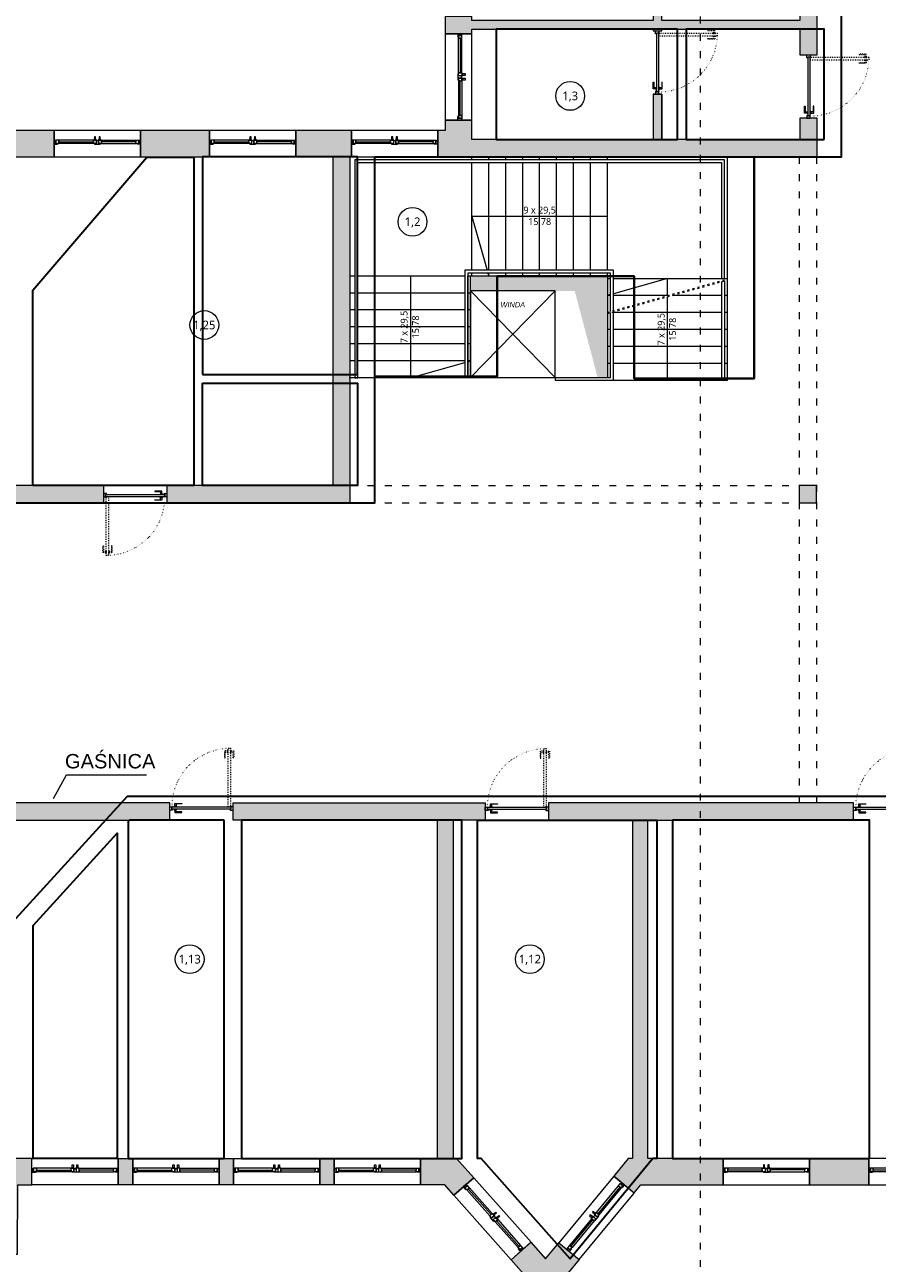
# Model space of a CAD drawing. Header units: millimetres. Extents: x -221 to 149158, y -114258 to 0.
# Tile 157 of 219: x 98511 to 99992, y -54940 to -52789. Entities that reach past the tile are written whole.
import ezdxf
from ezdxf.enums import TextEntityAlignment as Align

# ---------------------------------------------------------------- set-up
doc = ezdxf.new("R2010")
doc.units = ezdxf.units.MM
doc.linetypes.add('ACAD_ISO03W100', pattern=[30, 12, -18])
doc.linetypes.add('ACAD_ISO07W100', pattern=[3, 0, -3])
doc.layers.get('0').update_dxf_attribs({"lineweight": 0})
doc.layers.add('A-przekrycieram.ART', color=7, linetype='Continuous', lineweight=0, true_color=0xffffff)
doc.layers.add('instalacje_arch', color=7, linetype='Continuous', lineweight=30, true_color=0xd60000)
for name, color, linetype, lineweight in [('opis..KF', 250, 'Continuous', 15), ('powierzchnie', 21, 'Continuous', 50), ('stolarka_arch', 250, 'Continuous', 5), ('wymiar..KF', 12, 'Continuous', 5), ('wyp dach..KF', 250, 'Continuous', 0), ('wypełnienie istn..KF', 250, 'Continuous', 0), ('ściany ist..KF', 61, 'Continuous', 5)]:
    doc.layers.add(name, color=color, linetype=linetype, lineweight=lineweight)
doc.styles.add('ARCH', font='segoeuil.ttf')
doc.styles.add('DIM', font='simplex.shx', dxfattribs={"width": 0.6})
doc.styles.get("Standard").update_dxf_attribs({"font": 'arial.ttf'})
doc.dimstyles.new('100-STD', dxfattribs={"dimscale": 10, "dimtxt": 1.3, "dimasz": 0.15, "dimexe": 5, "dimexo": 10, "dimgap": 0.4, "dimtad": 1, "dimdec": 1, "dimrnd": 0.5, "dimdsep": 46, "dimtxsty": 'DIM', "dimblk": 'KR21', "dimcen": 1, "dimdle": 10, "dimse1": 1, "dimse2": 1, "dimclrd": 256, "dimclre": 256, "dimclrt": 256, "dimadec": 0, "dimazin": 0, "dimtfac": 1, "dimtdec": 1, "dimtmove": 2, "dimatfit": 3, "dimldrblk": 'KR21', "dimfxl": 1, "dimtvp": 5.6, "dimtolj": 1, "dimtzin": 2, "dimarcsym": 0})

# ---------------------------------------------------------------- blocks, each defined once
blk = doc.blocks.new('KR21')
at = {"ltscale": 100}
blk.add_line((0, -5), (0, 5), dxfattribs=at)
at = {"ltscale": 100, "const_width": 0.84}
blk.add_lwpolyline([(-2.5, -2.5), (2.6, 2.6)], dxfattribs=at)
blk = doc.blocks.new('*D582')
at = {"layer": 'Defpoints', "color": 0, "linetype": 'ByBlock', "transparency": 16777216}
for p in [(0, -54123.3), (135331.4, -54123.3), (135533.8, -54575.5)]:
    blk.add_point(p, dxfattribs=at)
at = {"layer": 'wymiar..KF', "linetype": 'Continuous', "lineweight": -2, "transparency": 16777216}
blk.add_line((135331.4, -54574), (135331.4, -54124.8), dxfattribs=at)
at = {"layer": 'wymiar..KF', "linetype": 'ByBlock', "lineweight": -2, "transparency": 16777216, "xscale": 1.5, "yscale": 1.5, "zscale": 1.5}
for p, rotation in [((135331.4, -54123.3), 90), ((135331.4, -54575.5), 270)]:
    blk.add_blockref('KR21', p, dxfattribs=dict(at, rotation=rotation))
at = {"layer": 'wymiar..KF', "linetype": 'ByBlock', "transparency": 16777216, "insert": (135320.9, -54349.4), "char_height": 13, "attachment_point": 5, "rotation": 90, "style": 'DIM'}
blk.add_mtext('\\A1;452', dxfattribs=at)
blk = doc.blocks.new('*D583')
at = {"layer": 'Defpoints', "color": 0, "linetype": 'ByBlock', "transparency": 16777216}
for p in [(-202.4, -53646.3), (135612.3, -53646.3), (0, -54123.3)]:
    blk.add_point(p, dxfattribs=at)
at = {"layer": 'wymiar..KF', "linetype": 'Continuous', "lineweight": -2, "transparency": 16777216}
blk.add_line((-202.4, -54121.8), (-202.4, -53647.8), dxfattribs=at)
at = {"layer": 'wymiar..KF', "linetype": 'ByBlock', "lineweight": -2, "transparency": 16777216, "xscale": 1.5, "yscale": 1.5, "zscale": 1.5}
for p, rotation in [((-202.4, -53646.3), 90), ((-202.4, -54123.3), 270)]:
    blk.add_blockref('KR21', p, dxfattribs=dict(at, rotation=rotation))
at = {"layer": 'wymiar..KF', "linetype": 'ByBlock', "transparency": 16777216, "insert": (-212.9, -53884.8), "char_height": 13, "attachment_point": 5, "rotation": 90, "style": 'DIM'}
blk.add_mtext('\\A1;477', dxfattribs=at)
blk = doc.blocks.new('*U985')
at = {"layer": 'stolarka_arch', "lineweight": 0}
blk.add_lwpolyline([(0, 0), (150, 0), (150, -46), (0, -46)], close=True, dxfattribs=at)
at = {"layer": 'stolarka_arch'}
for points in [[(0, -22), (6, -22), (6, -23), (3, -23), (3, -28), (0, -28)], [(3, -23), (8, -23), (8, -29), (2, -29), (2, -28), (3, -28)], [(8, -26), (68, -26), (68, -23), (8, -23)], [(8, -26), (68, -26), (68, -29), (8, -29)], [(73, -23), (68, -23), (68, -29), (74, -29), (74, -28), (73, -28)], [(73, -30), (69, -30), (69, -29), (73, -29)], [(70, -22), (80, -22), (80, -23), (77, -23), (77, -28), (73, -28), (73, -23), (70, -23)], [(72, -35), (70, -35), (70, -30), (72, -30)], [(77, -23), (82, -23), (82, -29), (76, -29), (76, -28), (77, -28)], [(81, -30), (77, -30), (77, -29), (81, -29)], [(80, -35), (78, -35), (78, -30), (80, -30)], [(142, -26), (82, -26), (82, -23), (142, -23)], [(142, -26), (82, -26), (82, -29), (142, -29)], [(147, -23), (142, -23), (142, -29), (148, -29), (148, -28), (147, -28)], [(150, -22), (144, -22), (144, -23), (147, -23), (147, -28), (150, -28)]]:
    blk.add_lwpolyline(points, close=True, dxfattribs=at)
blk = doc.blocks.new('*U650')
at = {"layer": 'stolarka_arch', "linetype": 'ACAD_ISO03W100', "lineweight": 0, "ltscale": 0.1}
for points in [[(3.5, 97), (-1.5, 97), (-1.5, 85), (-0.5, 85), (-0.5, 95), (3.5, 95)], [(3.5, 98), (3.5, 94), (4.5, 94), (4.5, 98)], [(4.5, 102), (4.5, 0), (8.5, 0), (8.5, 102)], [(9.5, 98), (9.5, 94), (8.5, 94), (8.5, 98)], [(9.5, 97), (14.5, 97), (14.5, 85), (13.5, 85), (13.5, 95), (9.5, 95)]]:
    blk.add_lwpolyline(points, close=True, dxfattribs=at)
at = {"layer": 'stolarka_arch'}
for points in [[(5, -4), (5, -6), (0, -6), (0, 0), (4, 0), (4, -4), (5, -4)], [(106, 0), (4, 0), (4, -4), (106, -4)], [(101, 1), (101, 6), (89, 6), (89, 5), (99, 5), (99, 1)], [(102, 1), (98, 1), (98, 0), (102, 0)], [(105, -4), (105, -6), (110, -6), (110, 0), (106, 0), (106, -4), (105, -4)], [(101, -5), (101, -10), (89, -10), (89, -9), (99, -9), (99, -5)], [(102, -5), (98, -5), (98, -4), (102, -4)]]:
    blk.add_lwpolyline(points, close=True, dxfattribs=at)
blk.add_circle((4, 0.5), 0.5, dxfattribs=at)
at = {"layer": 'stolarka_arch', "linetype": 'ACAD_ISO07W100', "lineweight": 0, "ltscale": 0.5}
blk.add_arc((4, 0), 102, 0, 89.6506, dxfattribs=at)
blk = doc.blocks.new('*U975')
at = {"layer": 'stolarka_arch', "lineweight": 0}
blk.add_lwpolyline([(0, 0), (150, 0), (150, -46.1), (0, -46.1)], close=True, dxfattribs=at)
at = {"layer": 'stolarka_arch'}
for points in [[(0, -22), (6, -22), (6, -23), (3, -23), (3, -28), (0, -28)], [(3, -23), (8, -23), (8, -29), (2, -29), (2, -28), (3, -28)], [(8, -26), (68, -26), (68, -23), (8, -23)], [(8, -26), (68, -26), (68, -29), (8, -29)], [(73, -23), (68, -23), (68, -29), (74, -29), (74, -28), (73, -28)], [(73, -30), (69, -30), (69, -29), (73, -29)], [(70, -22), (80, -22), (80, -23), (77, -23), (77, -28), (73, -28), (73, -23), (70, -23)], [(72, -35), (70, -35), (70, -30), (72, -30)], [(77, -23), (82, -23), (82, -29), (76, -29), (76, -28), (77, -28)], [(81, -30), (77, -30), (77, -29), (81, -29)], [(80, -35), (78, -35), (78, -30), (80, -30)], [(142, -26), (82, -26), (82, -23), (142, -23)], [(142, -26), (82, -26), (82, -29), (142, -29)], [(147, -23), (142, -23), (142, -29), (148, -29), (148, -28), (147, -28)], [(150, -22), (144, -22), (144, -23), (147, -23), (147, -28), (150, -28)]]:
    blk.add_lwpolyline(points, close=True, dxfattribs=at)
blk = doc.blocks.new('*U998')
at = {"layer": 'stolarka_arch', "lineweight": 0}
blk.add_lwpolyline([(0, 0), (150, 0), (150, -46), (0, -46)], close=True, dxfattribs=at)
at = {"layer": 'stolarka_arch'}
for points in [[(0, -22), (6, -22), (6, -23), (3, -23), (3, -28), (0, -28)], [(3, -23), (8, -23), (8, -29), (2, -29), (2, -28), (3, -28)], [(8, -26), (68, -26), (68, -23), (8, -23)], [(8, -26), (68, -26), (68, -29), (8, -29)], [(73, -23), (68, -23), (68, -29), (74, -29), (74, -28), (73, -28)], [(73, -30), (69, -30), (69, -29), (73, -29)], [(70, -22), (80, -22), (80, -23), (77, -23), (77, -28), (73, -28), (73, -23), (70, -23)], [(72, -35), (70, -35), (70, -30), (72, -30)], [(77, -23), (82, -23), (82, -29), (76, -29), (76, -28), (77, -28)], [(81, -30), (77, -30), (77, -29), (81, -29)], [(80, -35), (78, -35), (78, -30), (80, -30)], [(142, -26), (82, -26), (82, -23), (142, -23)], [(142, -26), (82, -26), (82, -29), (142, -29)], [(147, -23), (142, -23), (142, -29), (148, -29), (148, -28), (147, -28)], [(150, -22), (144, -22), (144, -23), (147, -23), (147, -28), (150, -28)]]:
    blk.add_lwpolyline(points, close=True, dxfattribs=at)
blk = doc.blocks.new('*U1060')
at = {"layer": 'stolarka_arch', "lineweight": 0}
blk.add_lwpolyline([(0, 0), (150, 0), (150, -46), (0, -46)], close=True, dxfattribs=at)
at = {"layer": 'stolarka_arch'}
for points in [[(0, -22), (6, -22), (6, -23), (3, -23), (3, -28), (0, -28)], [(3, -23), (8, -23), (8, -29), (2, -29), (2, -28), (3, -28)], [(8, -26), (68, -26), (68, -23), (8, -23)], [(8, -26), (68, -26), (68, -29), (8, -29)], [(73, -23), (68, -23), (68, -29), (74, -29), (74, -28), (73, -28)], [(73, -30), (69, -30), (69, -29), (73, -29)], [(70, -22), (80, -22), (80, -23), (77, -23), (77, -28), (73, -28), (73, -23), (70, -23)], [(72, -35), (70, -35), (70, -30), (72, -30)], [(77, -23), (82, -23), (82, -29), (76, -29), (76, -28), (77, -28)], [(81, -30), (77, -30), (77, -29), (81, -29)], [(80, -35), (78, -35), (78, -30), (80, -30)], [(142, -26), (82, -26), (82, -23), (142, -23)], [(142, -26), (82, -26), (82, -29), (142, -29)], [(147, -23), (142, -23), (142, -29), (148, -29), (148, -28), (147, -28)], [(150, -22), (144, -22), (144, -23), (147, -23), (147, -28), (150, -28)]]:
    blk.add_lwpolyline(points, close=True, dxfattribs=at)
blk = doc.blocks.new('*U999')
at = {"layer": 'stolarka_arch', "lineweight": 0}
blk.add_lwpolyline([(0, 0), (150, 0), (150, -46), (0, -46)], close=True, dxfattribs=at)
at = {"layer": 'stolarka_arch'}
for points in [[(0, -22), (6, -22), (6, -23), (3, -23), (3, -28), (0, -28)], [(3, -23), (8, -23), (8, -29), (2, -29), (2, -28), (3, -28)], [(8, -26), (68, -26), (68, -23), (8, -23)], [(8, -26), (68, -26), (68, -29), (8, -29)], [(73, -23), (68, -23), (68, -29), (74, -29), (74, -28), (73, -28)], [(73, -30), (69, -30), (69, -29), (73, -29)], [(70, -22), (80, -22), (80, -23), (77, -23), (77, -28), (73, -28), (73, -23), (70, -23)], [(72, -35), (70, -35), (70, -30), (72, -30)], [(77, -23), (82, -23), (82, -29), (76, -29), (76, -28), (77, -28)], [(81, -30), (77, -30), (77, -29), (81, -29)], [(80, -35), (78, -35), (78, -30), (80, -30)], [(142, -26), (82, -26), (82, -23), (142, -23)], [(142, -26), (82, -26), (82, -29), (142, -29)], [(147, -23), (142, -23), (142, -29), (148, -29), (148, -28), (147, -28)], [(150, -22), (144, -22), (144, -23), (147, -23), (147, -28), (150, -28)]]:
    blk.add_lwpolyline(points, close=True, dxfattribs=at)
blk = doc.blocks.new('nr pom')
at = {"layer": 'opis..KF', "lineweight": 20}
blk.add_circle((0, 0), 25, dxfattribs=at)
at = {"layer": 'opis..KF', "style": 'ARCH'}
blk.add_attdef('00', text='', height=15, dxfattribs=at).set_placement((0, 0), align=Align.MIDDLE_CENTER)
blk = doc.blocks.new('*U1228')
at = {"layer": 'instalacje_arch', "color": 41, "linetype": 'ACAD_ISO03W100', "lineweight": 9, "true_color": 0xf4ee51}
blk.add_line((0, -4093.7), (0, -145), dxfattribs=at)
at = {"layer": 'instalacje_arch', "color": 41, "true_color": 0xf4ee51, "style": 'ARCH'}
for tag, p in [('P1', (0, 0)), ('P2', (0, -4238.7))]:
    blk.add_attdef(tag, text='', height=20, rotation=180, dxfattribs=at).set_placement(p, align=Align.MIDDLE_CENTER)
blk = doc.blocks.new('*U1674')
at = {"layer": 'A-przekrycieram.ART'}
h = blk.add_hatch(color=256, dxfattribs=at)
h.dxf.hatch_style = 1
h.paths.add_polyline_path([(0, 4200), (5940, 4200), (5940, 0), (0, 0)])
h.paths.add_polyline_path([(200, 4100), (5840, 4100), (5840, 100), (200, 100)], flags=16)

msp = doc.modelspace()

# ---------------------------------------------------------------- hatches: boundary and pattern name
at = {"layer": 'wyp dach..KF', "lineweight": 5, "true_color": 0xc8c8c8}
h = msp.add_hatch(color=9, dxfattribs=at)
h.dxf.hatch_style = 1
h.paths.add_polyline_path([(99285.87, -53225.29), (99523.87, -53225.29), (99523.87, -53401.29), (99506.55, -53401.29), (99466.82, -53251.29), (99285.99, -53251.29), (99285.99, -53225.29)])
at = {"layer": 'wypełnienie istn..KF', "true_color": 0xc8c8c8}
h = msp.add_hatch(color=9, dxfattribs=at)
h.dxf.hatch_style = 1
h.paths.add_polyline_path([(95819.07, -51363.29), (94793.07, -51363.29), (94793.07, -52196.19), (94839.07, -52196.19), (94839.07, -52000.29), (94943.07, -52000.29), (94943.07, -51970.29), (94943.07, -51959.29), (94839.07, -51959.29), (94839.07, -51409.29), (95773.07, -51409.29), (95773.07, -51970.29), (95566.62, -51970.29), (95566.62, -52000.29), (95773.07, -52000.29), (95773.07, -52152.78), (95819.07, -52152.78)])
h.paths.add_polyline_path([(95566.62, -51958.27), (95363.62, -51958.27), (95363.62, -52014.27), (95566.62, -52014.27)], flags=17)
h.paths.add_polyline_path([(95363.62, -51970.29), (95063.03, -51970.29), (95063.03, -52000.29), (95174.91, -52000.29), (95174.91, -52256.82), (95204.91, -52256.82), (95204.91, -52000.29), (95363.62, -52000.29)])
h.paths.add_polyline_path([(94953.04, -51970.29), (94943.07, -51970.29), (94943.07, -52000.29), (94953.04, -52000.29)], flags=17)
h.paths.add_polyline_path([(94839.07, -52346.19), (94793.07, -52346.19), (94793.07, -52367.67), (94839.07, -52367.67)])
h.paths.add_polyline_path([(94839.07, -52517.67), (94793.07, -52517.67), (94793.07, -52539.15), (94839.07, -52539.15)])
h.paths.add_polyline_path([(94839.07, -52689.15), (94793.07, -52689.15), (94793.07, -52710.63), (94839.07, -52710.63)])
h.paths.add_polyline_path([(94839.07, -52860.63), (94793.07, -52860.63), (94793.07, -52882.1), (94839.07, -52882.1)])
h.paths.add_polyline_path([(94839.07, -53032.1), (94793.07, -53032.1), (94793.07, -53053.58), (94839.07, -53053.58)])
h.paths.add_polyline_path([(94839.07, -53203.58), (94793.07, -53203.58), (94793.07, -53225.06), (94839.07, -53225.06)])
h.paths.add_polyline_path([(94839.07, -53375.06), (94793.07, -53375.06), (94793.07, -53396.54), (94839.07, -53396.54)])
h.paths.add_polyline_path([(94839.07, -53546.54), (94793.07, -53546.54), (94793.07, -53646.29), (94871.35, -53646.29), (94871.35, -53664.91), (94917.35, -53664.91), (94917.35, -53600.29), (94839.07, -53600.29)])
h.paths.add_polyline_path([(95204.91, -53589.29), (95174.91, -53589.29), (95174.91, -53619.29), (95204.91, -53619.29)])
h.paths.add_polyline_path([(95379.17, -54140.29), (94917.35, -54140.29), (94917.35, -54103.29), (94871.35, -54103.29), (94871.35, -54123.29), (94792.89, -54123.29), (94792.89, -54575.52), (95015.63, -54797.35), (95165.58, -54797.35), (95165.58, -54751.35), (95034.63, -54751.35), (94838.89, -54556.41), (94838.89, -54170.3), (95379.17, -54170.3)])
h.paths.add_polyline_path([(95081.07, -54276.32), (94969.07, -54276.32), (94969.07, -54317.32), (95081.07, -54317.32)], flags=17)
h.paths.add_polyline_path([(95419.38, -54751.35), (95315.58, -54751.35), (95315.58, -54797.35), (95419.38, -54797.35)])
h.paths.add_polyline_path([(95797.5, -54751.32), (95776.89, -54751.32), (95776.89, -54170.3), (96189.72, -54170.3), (96189.72, -54140.29), (95489.17, -54140.29), (95489.17, -54170.3), (95746.89, -54170.3), (95746.92, -54751.32), (95569.38, -54751.32), (95569.38, -54797.32), (95797.5, -54797.32)])
h.paths.add_polyline_path([(95855.41, -54179.3), (95814.91, -54179.3), (95814.91, -54323.3), (95855.41, -54323.3)], flags=17)
h.paths.add_polyline_path([(95972.61, -54751.31), (95947.5, -54751.31), (95947.5, -54797.31), (95972.61, -54797.31)], flags=17)
h.paths.add_polyline_path([(96147.72, -54751.31), (96122.61, -54751.31), (96122.61, -54797.31), (96147.72, -54797.31)], flags=17)
h.paths.add_polyline_path([(96322.83, -54751.3), (96297.72, -54751.3), (96297.72, -54797.3), (96322.83, -54797.3)])
h.paths.add_polyline_path([(96530.27, -54751.29), (96523.96, -54751.59), (96523.96, -54453.3), (96568.41, -54453.3), (96568.41, -54276), (96523.96, -54276), (96523.96, -54179.3), (96496.96, -54179.3), (96496.96, -54751.29), (96472.83, -54751.3), (96472.83, -54797.68), (96508.57, -54797.29), (96520.04, -54811.21), (96555.39, -54782.02)])
h.paths.add_polyline_path([(96733.72, -54927.58), (96699.25, -54897.02), (96673.91, -54925.61), (96650.9, -54897.69), (96615.43, -54926.97), (96672.63, -54996.39)])
h.paths.add_polyline_path([(96872.43, -54751.27), (96862.71, -54751.27), (96862.68, -54170.3), (97191.57, -54170.3), (97191.57, -54140.29), (96808.29, -54140.29), (96808.29, -54170.3), (96835.68, -54170.3), (96835.68, -54751.28), (96828.47, -54751.28), (96798.79, -54784.76), (96833.26, -54815.36), (96849.16, -54797.28), (96872.43, -54797.27)])
h.paths.add_polyline_path([(97047.54, -54751.27), (97022.43, -54751.27), (97022.43, -54797.27), (97047.54, -54797.27)], flags=17)
h.paths.add_polyline_path([(97222.64, -54751.26), (97197.54, -54751.26), (97197.54, -54797.26), (97222.64, -54797.26)])
h.paths.add_polyline_path([(97397.75, -54751.25), (97372.64, -54751.25), (97372.64, -54797.25), (97397.75, -54797.25)], flags=17)
h.paths.add_polyline_path([(97665.99, -54170.3), (98022.84, -54170.3), (98022.84, -54140.29), (98020.65, -54140.29), (97301.57, -54140.29), (97301.57, -54170.3), (97635.99, -54170.3), (97635.99, -54751.25), (97547.75, -54751.25), (97547.75, -54797.25), (97619.99, -54797.24), (97619.99, -54924.3), (97689.99, -54924.3), (97689.99, -54878.3), (97665.99, -54878.3)])
h.paths.add_polyline_path([(97886.32, -54878.3), (97839.99, -54878.3), (97839.99, -54924.3), (97886.32, -54924.3)], flags=17)
h.paths.add_polyline_path([(98082.65, -54878.3), (98036.32, -54878.3), (98036.32, -54924.3), (98082.65, -54924.3)])
h.paths.add_polyline_path([(98278.98, -54878.3), (98232.65, -54878.3), (98232.65, -54924.3), (98278.98, -54924.3)], flags=17)
h.paths.add_polyline_path([(98499.1, -54804.3), (98523.75, -54804.3), (98523.75, -54758.3), (98483.37, -54758.3), (98483.37, -54170.3), (98763.13, -54170.3), (98763.13, -54140.29), (98132.84, -54140.29), (98132.84, -54170.3), (98452.99, -54170.3), (98452.99, -54878.3), (98428.99, -54878.3), (98428.99, -54924.3), (98498.99, -54924.3)])
h.paths.add_polyline_path([(98698.86, -54758.3), (98673.75, -54758.3), (98673.75, -54804.3), (98698.86, -54804.3)], flags=17)
h.paths.add_polyline_path([(98873.97, -54758.31), (98848.86, -54758.31), (98848.86, -54804.31), (98873.97, -54804.31)])
h.paths.add_polyline_path([(99049.07, -54758.32), (99023.97, -54758.32), (99023.97, -54804.32), (99049.07, -54804.32)], flags=17)
h.paths.add_polyline_path([(99261.68, -54758.3), (99255.37, -54758.3), (99255.37, -54170.3), (99311.37, -54170.3), (99311.37, -54140.29), (98873.13, -54140.29), (98873.13, -54170.3), (99228.37, -54170.3), (99228.37, -54758.31), (99199.07, -54758.32), (99199.07, -54804.32), (99241.01, -54804.32), (99256.75, -54822.07), (99291.3, -54791.7)])
h.paths.add_polyline_path([(99474.65, -54933.92), (99439.18, -54904.63), (99416.17, -54932.55), (99390.83, -54903.96), (99356.41, -54934.48), (99417.45, -55003.33)])
h.paths.add_polyline_path([(99724.54, -54758.3), (99594.09, -54758.3), (99594.09, -54170.3), (99951.32, -54170.3), (99951.32, -54140.29), (99421.4, -54140.29), (99421.4, -54170.3), (99567.09, -54170.3), (99567.09, -54758.3), (99559.76, -54758.3), (99534.57, -54788.86), (99570.04, -54818.15), (99581.46, -54804.3), (99724.54, -54804.3)])
h.paths.add_polyline_path([(99977.45, -54758.3), (99874.54, -54758.3), (99874.54, -54804.3), (99977.45, -54804.3)])
h.paths.add_polyline_path([(100224.61, -54758.3), (100127.45, -54758.3), (100127.45, -54804.3), (100224.61, -54804.3)], flags=17)
h.paths.add_polyline_path([(100466.02, -54758.3), (100374.61, -54758.3), (100374.61, -54804.3), (100466.02, -54804.3)], flags=17)
h.paths.add_polyline_path([(100804.82, -54758.3), (100686.95, -54758.3), (100686.95, -54170.29), (100726.39, -54170.3), (100726.39, -54140.29), (100061.38, -54140.29), (100061.38, -54170.3), (100669.09, -54170.3), (100669.09, -54758.3), (100616.02, -54758.3), (100616.02, -54804.3), (100804.82, -54804.3)])
h.paths.add_polyline_path([(101259.95, -54582.38), (101259.95, -54123.81), (101169.95, -54123.81), (101169.95, -54110.8), (101123.95, -54110.8), (101123.95, -54140.29), (100963.95, -54140.29), (100963.95, -54170.3), (101213.95, -54169.81), (101213.95, -54563.29), (101018.44, -54758.3), (100954.82, -54758.3), (100954.82, -54804.3), (101037.46, -54804.3)])
h.paths.add_polyline_path([(100963.95, -54131.79), (100852.95, -54131.79), (100852.95, -54140.29), (100852.95, -54172.29), (100963.95, -54172.29), (100963.95, -54170.3)])
h.paths.add_polyline_path([(100852.95, -54140.29), (100836.39, -54140.29), (100836.39, -54170.3), (100852.95, -54170.3)])
h.paths.add_polyline_path([(101257.95, -53585.69), (101211.95, -53585.69), (101211.95, -53609.29), (100429.95, -53609.29), (100429.95, -53386.18), (100399.95, -53386.18), (100399.95, -53649.29), (101123.95, -53649.29), (101123.95, -53672.42), (101169.95, -53672.42), (101169.95, -53655.29), (101257.95, -53655.29)])
h.paths.add_polyline_path([(99886.95, -53589.29), (99856.95, -53589.29), (99856.95, -53619.29), (99886.95, -53619.29)])
h.paths.add_polyline_path([(101257.95, -53209.01), (101211.95, -53209.01), (101211.95, -53257.37), (101257.95, -53257.37)], flags=17)
h.paths.add_polyline_path([(101257.95, -53407.37), (101211.95, -53407.37), (101211.95, -53435.69), (101257.95, -53435.69)], flags=17)
h.paths.add_polyline_path([(101257.95, -52987.29), (101045.95, -52987.29), (101045.95, -52930.84), (100999.95, -52930.84), (100999.95, -53003.29), (100434.45, -53003.29), (100434.45, -53010.79), (100399.95, -53010.79), (100399.95, -53276.18), (100429.95, -53276.18), (100429.95, -53033.29), (101211.95, -53033.29), (101211.95, -53059.01), (101257.95, -53059.01)])
h.paths.add_polyline_path([(100434.45, -52804.79), (100393.95, -52804.79), (100393.95, -53010.79), (100434.45, -53010.79)])
h.paths.add_polyline_path([(100429.95, -52678.78), (100399.95, -52678.78), (100399.95, -52804.79), (100429.95, -52804.79)])
h.paths.add_polyline_path([(101045.95, -52755.84), (100999.95, -52755.84), (100999.95, -52780.84), (101045.95, -52780.84)])
h.paths.add_polyline_path([(101045.95, -52580.84), (100999.95, -52580.84), (100999.95, -52605.84), (101045.95, -52605.84)])
h.paths.add_polyline_path([(101045.95, -52351.74), (100999.95, -52351.74), (100999.95, -52355.37), (100429.95, -52355.37), (100429.95, -52242.79), (100420.45, -52242.79), (100420.45, -52201.29), (100429.95, -52201.29), (100429.95, -51833.89), (100399.95, -51833.89), (100399.95, -52568.78), (100429.95, -52568.78), (100429.95, -52376.79), (100999.95, -52376.79), (100999.95, -52430.84), (101045.95, -52430.84)])
h.paths.add_polyline_path([(100565.45, -52201.29), (100420.45, -52201.29), (100420.45, -52242.79), (100565.45, -52242.79)], flags=17)
h.paths.add_polyline_path([(101045.95, -52179.79), (100999.95, -52179.79), (100999.95, -52201.74), (101045.95, -52201.74)], flags=17)
h.paths.add_polyline_path([(101045.95, -52007.83), (100999.95, -52007.83), (100999.95, -52029.79), (101045.95, -52029.79)], flags=17)
h.paths.add_polyline_path([(101045.95, -51835.87), (100999.95, -51835.87), (100999.95, -51857.83), (101045.95, -51857.83)], flags=17)
h.paths.add_polyline_path([(101045.95, -51619.37), (100999.95, -51619.37), (100999.95, -51685.87), (101045.95, -51685.87)], flags=17)
h.paths.add_polyline_path([(101045.95, -51363.29), (99241.95, -51363.29), (99241.95, -51469.37), (99287.95, -51469.37), (99287.95, -51409.29), (99857.95, -51409.29), (99857.95, -51609.29), (99857.95, -51649.79), (99857.95, -51724.07), (99887.95, -51724.07), (99887.95, -51409.29), (100399.95, -51409.29), (100399.95, -51724.07), (100429.95, -51724.07), (100429.95, -51409.29), (100999.95, -51409.29), (100999.95, -51469.37), (101045.95, -51469.37)])
h.paths.add_polyline_path([(99554.95, -51634.79), (99287.95, -51634.79), (99287.95, -51619.37), (99241.95, -51619.37), (99241.95, -51685.87), (99287.95, -51685.87), (99287.95, -51649.79), (99554.95, -51649.79)], flags=17)
h.paths.add_polyline_path([(99857.95, -51609.29), (99773.95, -51609.29), (99773.95, -51649.79), (99857.95, -51649.79)], flags=17)
h.paths.add_polyline_path([(99666.95, -51609.29), (99554.95, -51609.29), (99554.95, -51649.79), (99666.95, -51649.79)], flags=17)
h.paths.add_polyline_path([(99287.95, -52351.74), (99241.95, -52351.74), (99241.95, -52373.7), (99287.95, -52373.7)])
h.paths.add_polyline_path([(99287.95, -52179.79), (99241.95, -52179.79), (99241.95, -52201.74), (99287.95, -52201.74)])
h.paths.add_polyline_path([(99287.95, -52007.83), (99241.95, -52007.83), (99241.95, -52029.79), (99287.95, -52029.79)])
h.paths.add_polyline_path([(99287.95, -51835.87), (99241.95, -51835.87), (99241.95, -51857.83), (99287.95, -51857.83)])
h.paths.add_polyline_path([(99923.95, -51997.29), (99887.95, -51997.29), (99883.95, -51997.29), (99883.95, -52142.29), (99923.95, -52142.29)])
h.paths.add_polyline_path([(99883.95, -51997.29), (99887.95, -51997.29), (99887.95, -51834.07), (99857.95, -51834.07), (99857.95, -52556.79), (99858.45, -52556.79), (99858.45, -52597.29), (99857.95, -52628.53), (99887.95, -52628.53), (99887.95, -52142.29), (99883.95, -52142.29)])
h.paths.add_polyline_path([(99858.45, -52556.79), (99682.45, -52556.79), (99682.45, -52597.29), (99858.45, -52597.29)])
h.paths.add_polyline_path([(99682.45, -52556.79), (99515.45, -52556.79), (99515.45, -52586.79), (99602.95, -52586.79), (99602.95, -52592.29), (99617.95, -52592.29), (99617.95, -52586.79), (99682.45, -52586.79)])
h.paths.add_polyline_path([(99515.45, -52556.79), (99338.45, -52556.79), (99338.45, -52597.29), (99515.45, -52597.29), (99515.45, -52586.79)])
h.paths.add_polyline_path([(99338.45, -52556.79), (99288.01, -52556.79), (99287.95, -52523.7), (99241.95, -52523.7), (99241.95, -52624.29), (99287.95, -52624.29), (99287.95, -52586.79), (99338.45, -52586.79)])
h.paths.add_polyline_path([(99887.95, -52738.53), (99857.95, -52738.53), (99857.95, -52781.29), (99617.95, -52781.29), (99617.95, -52702.29), (99602.95, -52702.29), (99602.95, -52781.29), (99287.95, -52781.29), (99287.95, -52774.29), (99241.95, -52774.29), (99241.95, -52804.29), (99287.95, -52804.29), (99287.95, -52796.29), (99602.95, -52796.29), (99602.95, -52799.29), (99617.95, -52799.29), (99617.95, -52796.29), (99857.95, -52796.29), (99857.95, -52841.2), (99887.95, -52841.2)])
h.paths.add_polyline_path([(99887.95, -52951.2), (99857.95, -52951.2), (99857.95, -52988.29), (99617.95, -52988.29), (99617.95, -52909.24), (99602.95, -52909.24), (99602.95, -52988.29), (99287.95, -52988.29), (99287.95, -52954.29), (99241.95, -52954.29), (99241.95, -52972.29), (99228.74, -52972.29), (99228.74, -53018.29), (99887.95, -53018.29)])
h.paths.add_polyline_path([(99078.74, -52972.29), (98982.47, -52972.29), (98982.47, -53018.29), (99046.81, -53018.29), (99046.81, -53589.29), (98758.45, -53589.29), (98758.45, -53619.29), (99076.95, -53619.29), (99076.95, -53018.29), (99078.74, -53018.29)])
h.paths.add_polyline_path([(98832.47, -52972.29), (98712.51, -52972.29), (98712.51, -53018.29), (98832.47, -53018.29)])
h.paths.add_polyline_path([(98562.51, -52972.29), (98428.99, -52972.29), (98428.99, -53018.29), (98452.99, -53018.12), (98452.99, -53589.84), (98093.8, -53589.29), (98093.8, -53619.29), (98648.45, -53619.29), (98648.45, -53589.29), (98483.37, -53589.29), (98483.37, -53018.29), (98562.51, -53018.29)])
h.paths.add_polyline_path([(97689.99, -52972.29), (97540.88, -52972.29), (97540.88, -53018.29), (97635.99, -53018.29), (97635.99, -53589.29), (97479.97, -53589.29), (97479.97, -53619.29), (97983.8, -53619.29), (97983.8, -53589.29), (97665.99, -53589.29), (97665.99, -53018.29), (97689.99, -53018.29)])
h.paths.add_polyline_path([(97886.32, -52972.29), (97839.99, -52972.29), (97839.99, -53018.29), (97886.32, -53018.29)], flags=17)
h.paths.add_polyline_path([(98082.65, -52972.29), (98036.32, -52972.29), (98036.32, -53018.29), (98082.65, -53018.29)])
h.paths.add_polyline_path([(98278.98, -52972.29), (98232.65, -52972.29), (98232.65, -53018.29), (98278.98, -53018.29)], flags=17)
h.paths.add_polyline_path([(97206.56, -52972.29), (97047.67, -52972.29), (97047.67, -53018.29), (97074.91, -53018.29), (97074.91, -53328.29), (97104.91, -53328.29), (97104.91, -53018.29), (97206.56, -53018.29)])
h.paths.add_polyline_path([(97390.88, -52972.29), (97356.56, -52972.29), (97356.56, -53018.29), (97390.88, -53018.29)])
h.paths.add_polyline_path([(97105.41, -53328.29), (97062.91, -53328.29), (97062.91, -53570.29), (97105.41, -53570.29)])
h.paths.add_polyline_path([(97369.97, -53589.29), (97104.91, -53589.29), (97104.91, -53570.29), (97074.91, -53570.29), (97074.91, -53589.29), (96681.16, -53589.29), (96681.16, -53619.29), (97369.97, -53619.29)])
h.paths.add_polyline_path([(96050.22, -52972.29), (95978.97, -52972.29), (95978.97, -53018.29), (95984.91, -53018.29), (95984.91, -53619.29), (96571.16, -53619.29), (96571.16, -53589.29), (96014.91, -53589.29), (96014.91, -53018.29), (96050.22, -53018.29)])
h.paths.add_polyline_path([(96215.15, -52972.29), (96200.22, -52972.29), (96200.22, -53018.29), (96215.15, -53018.29)], flags=17)
h.paths.add_polyline_path([(96388.49, -52972.29), (96365.15, -52972.29), (96365.15, -53018.29), (96388.49, -53018.29)], flags=17)
h.paths.add_polyline_path([(96556.94, -52972.29), (96538.49, -52972.29), (96538.49, -53018.29), (96556.94, -53018.29)], flags=17)
h.paths.add_polyline_path([(96724.33, -52972.29), (96706.94, -52972.29), (96706.94, -53018.29), (96724.33, -53018.29)])
h.paths.add_polyline_path([(96897.67, -52972.29), (96874.33, -52972.29), (96874.33, -53018.29), (96897.67, -53018.29)])
h.paths.add_polyline_path([(95819.07, -52302.78), (95773.07, -52302.78), (95773.07, -52316.08), (95819.07, -52316.08)])
h.paths.add_polyline_path([(95819.07, -52466.08), (95773.07, -52466.08), (95773.07, -52598.73), (95819.07, -52598.73)], flags=17)
h.paths.add_polyline_path([(95819.07, -52748.73), (95773.07, -52748.73), (95773.07, -52770.21), (95819.07, -52770.21)], flags=17)
h.paths.add_polyline_path([(95819.07, -52920.21), (95773.07, -52920.21), (95773.07, -52988.29), (95204.91, -52988.29), (95204.91, -52723.55), (95215.91, -52723.55), (95215.91, -52655.53), (95204.91, -52655.53), (95204.91, -52551.55), (95215.91, -52551.55), (95215.91, -52398.53), (95204.91, -52398.53), (95204.91, -52366.82), (95174.91, -52366.82), (95174.91, -53018.29), (95828.97, -53018.29), (95828.97, -52972.29), (95819.07, -52972.29)])
h.paths.add_polyline_path([(100180.95, -50910.29), (101280.95, -50910.29), (101280.95, -48483.29), (99297.95, -48483.29), (99297.95, -51363.29), (100180.95, -51363.29)])
h.paths.add_polyline_path([(100130.95, -51313.34), (99347.95, -51314.02), (99347.95, -48533.29), (101230.95, -48533.29), (101230.95, -50860.29), (100130.95, -50860.29)], flags=16)

# ---------------------------------------------------------------- linework, layer by layer
for p, q in [((99731.95, -53406.29), (99731.95, -53018.29)), ((99275.87, -53225.29), (99275.87, -53402.29)), ((99280.87, -53402.29), (99280.87, -53225.29)), ((99285.99, -53401.29), (99432.99, -53251.29)), ((99285.99, -53251.29), (99432.99, -53401.29)), ((99432.99, -53401.29), (99528.87, -53401.29)), ((99432.99, -53401.29), (99432.99, -53406.29)), ((99432.99, -53406.29), (99528.87, -53406.29))]:
    msp.add_line(p, q)
at = {"linetype": 'ACAD_ISO03W100'}
for p, q in [((99856.95, -53018.29), (99856.95, -54140.29)), ((99886.95, -53018.29), (99886.95, -54140.29)), ((99076.95, -53589.29), (99856.95, -53589.29)), ((99076.95, -53619.29), (99856.95, -53619.29))]:
    msp.add_line(p, q, dxfattribs=at)
at = {"linetype": 'ACAD_ISO03W100', "ltscale": 0.3}
for p, q in [((99523.87, -53288.29), (99731.95, -53230.29)), ((99523.87, -53290.29), (99731.95, -53232.29))]:
    msp.add_line(p, q, dxfattribs=at)
for points in [[(99721.95, -53229.29), (99726.95, -53229.29), (99726.95, -53023.29), (99084.87, -53023.29), (99084.87, -53402.29), (99089.87, -53402.29), (99089.87, -53028.29), (99721.95, -53028.29), (99721.95, -53229.29)], [(99084.87, -53225.29), (99076.95, -53225.29)], [(99275.87, -53225.29), (99089.87, -53225.29)], [(99181.37, -53225.29), (99181.37, -53402.29), (99275.87, -53375.62)], [(99287.87, -53225.29), (99280.87, -53225.29)], [(99285.87, -53402.29), (99285.87, -53225.29)], [(99523.87, -53225.29), (99287.87, -53225.29)], [(99523.87, -53225.29), (99523.87, -53229.29)], [(99523.87, -53229.29), (99523.87, -53401.29)], [(99721.95, -53235.08), (99721.95, -53406.29)], [(99726.95, -53233.69), (99726.95, -53406.29)], [(99084.87, -53254.79), (99076.95, -53254.79)], [(99275.87, -53254.79), (99089.87, -53254.79)], [(99285.87, -53254.79), (99280.87, -53254.79)], [(99285.99, -53401.29), (99432.99, -53401.29), (99432.99, -53251.29), (99285.99, -53251.29), (99285.99, -53401.29)], [(99627.91, -53406.29), (99627.91, -53261.29)], [(99636.88, -53258.79), (99721.95, -53258.79)], [(99726.95, -53258.79), (99731.95, -53258.79)], [(99084.87, -53284.29), (99076.95, -53284.29)], [(99275.87, -53284.29), (99089.87, -53284.29)], [(99285.87, -53284.29), (99280.87, -53284.29)], [(99528.87, -53401.29), (99528.87, -53288.9)], [(99531.05, -53288.29), (99721.95, -53288.29)], [(99533.87, -53406.29), (99533.87, -53287.51)], [(99726.95, -53288.29), (99731.95, -53288.29)], [(99084.87, -53313.79), (99076.95, -53313.79)], [(99275.87, -53313.79), (99089.87, -53313.79)], [(99285.87, -53313.79), (99280.87, -53313.79)], [(99523.87, -53317.79), (99528.87, -53317.79)], [(99533.87, -53317.79), (99721.95, -53317.79)], [(99726.95, -53317.79), (99731.95, -53317.79)], [(99084.87, -53343.29), (99076.95, -53343.29)], [(99275.87, -53343.29), (99089.87, -53343.29)], [(99285.87, -53343.29), (99280.87, -53343.29)], [(99523.87, -53347.29), (99528.87, -53347.29)], [(99533.87, -53347.29), (99721.95, -53347.29)], [(99726.95, -53347.29), (99731.95, -53347.29)], [(99084.87, -53372.79), (99076.95, -53372.79)], [(99275.87, -53372.79), (99089.87, -53372.79)], [(99285.87, -53372.79), (99280.87, -53372.79)], [(99280.87, -53374.2), (99285.87, -53372.79)], [(99523.87, -53376.79), (99528.87, -53376.79)], [(99533.87, -53376.79), (99721.95, -53376.79)], [(99726.95, -53376.79), (99731.95, -53376.79)], [(99285.87, -53402.29), (99074.87, -53402.29)], [(99523.87, -53406.29), (99731.95, -53406.29)], [(98561.41, -54132.77), (98583.81, -54091.59), (98723.01, -54091.59)]]:
    msp.add_lwpolyline(points)
at = {"color": 252, "true_color": 0x919191}
for points in [[(99287.87, -53023.29), (99287.87, -53018.29)], [(99287.87, -53215.29), (99287.87, -53028.29)], [(99317.37, -53023.29), (99317.37, -53018.29)], [(99317.37, -53215.29), (99317.37, -53028.29)], [(99346.87, -53023.29), (99346.87, -53018.29)], [(99346.87, -53215.29), (99346.87, -53028.29)], [(99376.37, -53023.29), (99376.37, -53018.29)], [(99376.37, -53215.29), (99376.37, -53028.29)], [(99405.87, -53023.29), (99405.87, -53018.29)], [(99405.87, -53215.29), (99405.87, -53028.29)], [(99435.37, -53023.29), (99435.37, -53018.29)], [(99435.37, -53215.29), (99435.37, -53028.29)], [(99464.87, -53023.29), (99464.87, -53018.29)], [(99464.87, -53215.29), (99464.87, -53028.29)], [(99494.37, -53023.29), (99494.37, -53018.29)], [(99494.37, -53215.29), (99494.37, -53028.29)], [(99523.87, -53023.29), (99523.87, -53018.29)], [(99523.87, -53215.29), (99523.87, -53028.29)], [(99523.87, -53121.79), (99287.87, -53121.79), (99314.52, -53215.29)], [(99533.87, -53285.51), (99533.87, -53215.29), (99275.87, -53215.29), (99275.87, -53402.29)], [(99528.87, -53286.9), (99528.87, -53220.29), (99280.87, -53220.29), (99280.87, -53402.29)], [(99287.87, -53225.29), (99287.87, -53220.29)], [(99315.95, -53220.29), (99317.37, -53225.29)], [(99317.37, -53225.29), (99317.37, -53220.29)], [(99346.87, -53225.29), (99346.87, -53220.29)], [(99376.37, -53225.29), (99376.37, -53220.29)], [(99405.87, -53225.29), (99405.87, -53220.29)], [(99435.37, -53225.29), (99435.37, -53220.29)], [(99464.87, -53225.29), (99464.87, -53220.29)], [(99494.37, -53225.29), (99494.37, -53220.29)], [(99523.87, -53225.29), (99523.87, -53220.29)]]:
    msp.add_lwpolyline(points, dxfattribs=at)
at = {"color": 253, "true_color": 0xa6a6a6}
for points in [[(99523.87, -53229.29), (99528.87, -53229.29)], [(99533.87, -53229.29), (99731.95, -53229.29)], [(99627.91, -53259.29), (99627.91, -53229.29), (99533.87, -53255.96)], [(99528.87, -53257.38), (99523.87, -53258.79)], [(99523.87, -53258.79), (99528.87, -53258.79)], [(99533.87, -53258.79), (99629.71, -53258.79)]]:
    msp.add_lwpolyline(points, dxfattribs=at)
at = {"layer": 'powierzchnie', "linetype": 'ByBlock', "lineweight": 35}
for points in [[(100442.41, -51409.29), (100442.41, -52804.79), (100436.41, -52804.79), (100436.41, -53010.79), (100442.41, -53010.79), (100442.41, -53649.29), (101166.41, -53649.29), (101166.41, -54129.29), (98689.45, -54129.29), (98495.45, -54341.77)], [(98495.45, -53619.29), (99119.41, -53619.29), (99119.41, -53399.69), (99332.19, -53399.69), (99332.19, -53225.29), (99570.19, -53225.29), (99570.19, -53403.29), (99778.27, -53403.29), (99778.27, -53018.29), (99930.41, -53018.29), (99930.41, -52142.29)], [(99645.41, -52988.29), (99645.41, -52796.29), (99330.41, -52796.29), (99330.41, -52988.29), (99645.41, -52988.29)], [(99900.41, -52988.29), (99900.41, -52796.29), (99660.41, -52796.29), (99660.41, -52988.29), (99900.41, -52988.29)], [(98525.45, -53589.29), (98525.45, -53250.08), (98723.61, -53018.86), (98804.93, -53018.86), (98805.27, -53589.29), (98525.45, -53589.29)], [(98820.27, -53396.29), (99089.27, -53396.29), (99089.27, -53018.29), (98820.27, -53018.29), (98820.27, -53396.29)], [(99119.41, -53399.69), (99119.41, -53018.29), (99778.27, -53018.29), (99778.27, -53403.29), (99570.19, -53403.29), (99570.19, -53225.29), (99332.19, -53225.29), (99332.19, -53399.69), (99119.41, -53399.69)], [(98820.27, -53411.29), (99089.27, -53411.29), (99089.27, -53589.29), (98820.27, -53589.29), (98820.27, -53411.29)], [(98857.69, -54170.3), (98693.15, -54170.3), (98691.01, -54172.64), (98691.01, -54758.3), (98854.02, -54758.31), (98857.69, -54758.31), (98857.69, -54170.3)], [(99270.83, -54170.3), (98887.69, -54170.3), (98887.69, -54758.31), (99270.83, -54758.31), (99270.83, -54170.3)], [(99297.83, -54170.3), (99609.55, -54170.3), (99609.55, -54758.3), (99602.21, -54758.3), (99458.63, -54932.55), (99304.14, -54758.3), (99297.83, -54758.3), (99297.83, -54170.3)], [(99978.83, -54758.3), (99978.83, -54170.3), (99636.55, -54170.3), (99636.55, -54758.3), (99978.83, -54758.3)], [(98525.83, -54353.55), (98672.17, -54193.28), (98672.17, -54758.3), (98525.83, -54758.3), (98525.83, -54353.55)]]:
    msp.add_lwpolyline(points, dxfattribs=at)
at = {"layer": 'ściany ist..KF', "linetype": 'ByBlock'}
for points in [[(99241.95, -52774.29), (99241.95, -52804.29), (99287.95, -52804.29), (99287.95, -52796.29), (99602.95, -52796.29), (99602.95, -52799.29), (99617.95, -52799.29), (99617.95, -52796.29), (99857.95, -52796.29), (99857.95, -52841.2), (99887.95, -52841.2), (99887.95, -52738.53), (99857.95, -52738.53), (99857.95, -52781.29), (99617.95, -52781.29), (99617.95, -52702.29), (99602.95, -52702.29), (99602.95, -52781.29), (99287.95, -52781.29), (99287.95, -52774.29), (99241.95, -52774.29)], [(99228.74, -53018.29), (99887.95, -53018.29), (99887.95, -52951.2), (99857.95, -52951.2), (99857.95, -52988.29), (99617.95, -52988.29), (99617.95, -52909.24), (99602.95, -52909.24), (99602.95, -52988.29), (99287.95, -52988.29), (99287.95, -52954.29), (99241.95, -52954.29), (99241.95, -52972.29), (99228.74, -52972.29), (99228.74, -53018.29)], [(99602.95, -52909.24), (99602.95, -52988.29)], [(99602.95, -52909.24), (99617.95, -52909.24)], [(99617.95, -52909.24), (99617.95, -52988.29)], [(98093.8, -53619.29), (98648.45, -53619.29), (98648.45, -53589.29), (98483.37, -53589.29), (98483.37, -53018.29), (98562.51, -53018.29), (98562.51, -52972.29), (98428.99, -52972.29), (98428.99, -53018.29), (98452.99, -53018.12), (98452.99, -53589.84), (98093.8, -53589.29), (98093.8, -53619.29)], [(98758.45, -53619.29), (99076.95, -53619.29), (99076.95, -53018.29), (99078.74, -53018.29), (99078.74, -52972.29), (98982.47, -52972.29), (98982.47, -53018.29), (99046.81, -53018.29), (99046.81, -53589.29), (98758.45, -53589.29), (98758.45, -53619.29)], [(99857.95, -52988.29), (99617.95, -52988.29)], [(98428.99, -54924.3), (98498.99, -54924.3), (98499.1, -54804.3), (98523.75, -54804.3), (98523.75, -54758.3), (98483.37, -54758.3), (98483.37, -54170.3), (98763.13, -54170.3), (98763.13, -54140.29), (98132.84, -54140.29), (98132.84, -54170.3), (98452.99, -54170.3), (98452.99, -54878.3), (98428.99, -54878.3), (98428.99, -54924.3)], [(98873.13, -54170.3), (98873.13, -54140.29), (99311.37, -54140.29), (99311.37, -54170.3), (99255.37, -54170.3), (99255.37, -54758.3), (99261.68, -54758.3), (99291.3, -54791.7), (99256.67, -54822.13), (99241.01, -54804.32), (99199.07, -54804.32), (99199.07, -54758.32), (99228.37, -54758.31), (99228.37, -54170.3), (98873.13, -54170.3)], [(99534.69, -54788.96), (99570.04, -54818.15), (99581.46, -54804.3), (99724.54, -54804.3), (99724.54, -54758.3), (99594.09, -54758.3), (99594.09, -54170.3), (99951.32, -54170.3), (99951.32, -54140.29), (99421.4, -54140.29), (99421.4, -54170.3), (99567.09, -54170.3), (99567.09, -54758.3), (99559.76, -54758.3), (99534.54, -54788.83)], [(99474.65, -54933.92), (99417.45, -55003.33), (99356.36, -54934.52), (99390.83, -54903.96), (99416.17, -54932.55), (99439.18, -54904.63), (99474.73, -54933.98)]]:
    msp.add_lwpolyline(points, dxfattribs=at)
for points in [[(98712.51, -53018.29), (98832.47, -53018.29), (98832.47, -52972.29), (98712.51, -52972.29)], [(99856.95, -53619.29), (99886.95, -53619.29), (99886.95, -53589.29), (99856.95, -53589.29)], [(98698.86, -54804.3), (98673.75, -54804.3), (98673.75, -54758.3), (98698.86, -54758.3)], [(98873.97, -54804.31), (98848.86, -54804.31), (98848.86, -54758.31), (98873.97, -54758.31)], [(99049.07, -54804.32), (99023.97, -54804.32), (99023.97, -54758.32), (99049.07, -54758.32)], [(99874.54, -54804.3), (99977.45, -54804.3), (99977.45, -54758.3), (99874.54, -54758.3)]]:
    msp.add_lwpolyline(points, close=True, dxfattribs=at)

# ---------------------------------------------------------------- block references
at = {"xscale": 2, "yscale": 2, "zscale": 2}
msp.add_blockref('*U1674', (93022.86, -56225.76), dxfattribs=at)
at = {"layer": 'instalacje_arch'}
msp.add_blockref('*U1228', (99685.31, -51212.97), dxfattribs=at)
at = {"layer": 'opis..KF', "color": 30}
for p, values in [((99458.91, -52912.39), {'00': '1,3'}), ((99184.99, -53131.03), {'00': '1,2'}), ((98823.3, -53310.32), {'00': '1,25'}), ((98797.9, -54412.01), {'00': '1,13'}), ((99388.87, -54412.01), {'00': '1,12'})]:
    msp.add_blockref('nr pom', p, dxfattribs=at).add_auto_attribs(values)
at = {"layer": 'stolarka_arch', "xscale": -1}
for name, p, rotation in [('*U985', (99241.95, -52804.29), 90), ('*U985', (98562.51, -53018.29), 180), ('*U985', (98832.47, -53018.29), 180), ('*U985', (99078.74, -53018.29), 180), ('*U650', (98648.45, -53608.86), 180), ('*U985', (99724.54, -54804.3), 180), ('*U985', (99977.45, -54804.3), 180)]:
    msp.add_blockref(name, p, dxfattribs=dict(at, rotation=rotation))
at = {"layer": 'stolarka_arch', "color": 5}
for name, p, rotation in [('*U650', (99612.96, -52799.29), 270), ('*U975', (99356.41, -54934.48), 131.5985958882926)]:
    msp.add_blockref(name, p, dxfattribs=dict(at, rotation=rotation))
at = {"layer": 'stolarka_arch'}
for name, p, rotation in [('*U650', (99876.04, -52841.2), 270), ('*U1060', (98673.75, -54804.32), 180), ('*U998', (98848.86, -54804.32), 180), ('*U998', (99023.97, -54804.33), 180), ('*U999', (99199.07, -54804.32), 180)]:
    msp.add_blockref(name, p, dxfattribs=dict(at, rotation=rotation))
at = {"layer": 'stolarka_arch', "xscale": -1}
for p in [(98873.13, -54147.36), (99421.4, -54147.93), (100061.37, -54147.93)]:
    msp.add_blockref('*U650', p, dxfattribs=at)
at = {"layer": 'stolarka_arch', "color": 5, "xscale": -1, "rotation": 230.4541582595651}
msp.add_blockref('*U975', (99474.73, -54933.98), dxfattribs=at)

# ---------------------------------------------------------------- texts
at = {"insert": (98738.37, -54055.65), "char_height": 25, "attachment_point": 3}
msp.add_mtext_dynamic_manual_height_columns('GAŚNICA', width=406.668, gutter_width=12.5, heights=[0], dxfattribs=at)
at = {"layer": 'opis..KF', "attachment_point": 5, "style": 'ARCH'}
for s, width, insert, char_height in [('9 x 29,5 15,78', 64.144, (99405.87, -53121.79), 12), ('{\\fCentury Gothic|b0|i1|c238|p34;WINDA}', 156.7001, (99359.2, -53275.01), 9.6)]:
    msp.add_mtext_dynamic_manual_height_columns(s, width=width, gutter_width=70, heights=[0], dxfattribs=dict(at, insert=insert, char_height=char_height))
at = {"layer": 'opis..KF', "char_height": 12, "attachment_point": 5, "rotation": 90, "style": 'ARCH'}
for insert in [(99181.37, -53313.79), (99627.91, -53317.79)]:
    msp.add_mtext_dynamic_manual_height_columns('7 x 29,5\\P15,78', width=61.8349, gutter_width=70, heights=[0], dxfattribs=dict(at, insert=insert))

# ---------------------------------------------------------------- dimensions: what is measured, and where the dimension line sits
at = {"layer": 'wymiar..KF', "linetype": 'ByBlock'}
for base, p1, p2, picture, middle in [((-202.42, -53646.29), (0, -54123.29), (135612.31, -53646.29), '*D583', (-212.92, -53884.79)), ((135331.42, -54123.29), (135533.84, -54575.52), (0, -54123.29), '*D582', (135320.92, -54349.41))]:
    dim = msp.add_linear_dim(base=base, p1=p1, p2=p2, angle=90, dimstyle='100-STD', override={"dimfxl": 8, "dimfxlon": 1}, dxfattribs=at)
    dim.commit()
    dim.dimension.update_dxf_attribs({"geometry": picture, "text_midpoint": middle})

doc.saveas('drawing.dxf')
